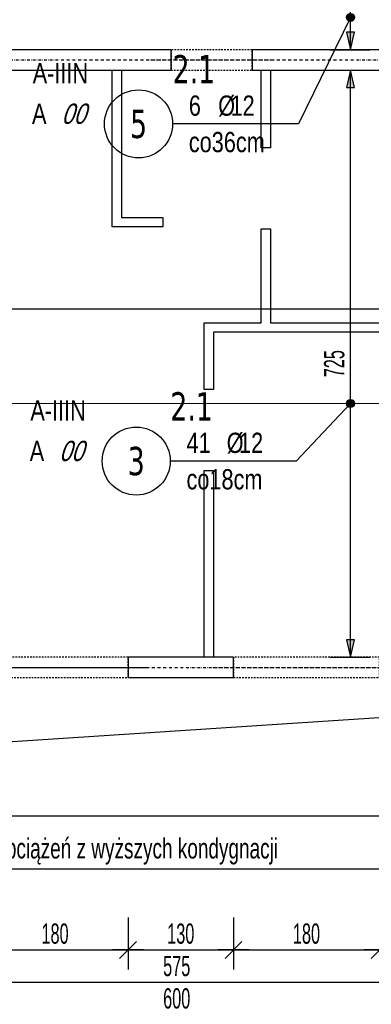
# Model space of a CAD drawing. Header units: millimetres. Extents: x 7622 to 13136, y -11868 to -7450.
# Tile 6 of 19: x 9522 to 9955, y -10394 to -9178. Entities that reach past the tile are written whole.
import ezdxf
from ezdxf.enums import TextEntityAlignment as Align

# ---------------------------------------------------------------- set-up
doc = ezdxf.new("R2010")
doc.units = ezdxf.units.MM
doc.header["$LTSCALE"] = 10
doc.linetypes.add('MO', pattern=[0.7, 0.35, -0.17, 0.01, -0.17])
doc.linetypes.add('MP', pattern=[0.36, 0.2, -0.16])
for name, color, linetype in [('BA_wym', 1, 'Continuous'), ('BD_lpm', 1, 'MP'), ('BD_osm', 1, 'MO'), ('BD_wic', 1, 'Continuous'), ('BD_wig', 3, 'Continuous'), ('BZ_odn', 1, 'Continuous'), ('BZ_opi1', 7, 'Continuous'), ('BZ_opi2', 4, 'Continuous'), ('BZ_P_wid', 3, 'Continuous'), ('BZ_txs', 2, 'Continuous'), ('BZ_wym', 1, 'Continuous')]:
    doc.layers.add(name, color=color, linetype=linetype)
doc.layers.add('BZ_pom', color=6, linetype='Continuous', plot=False)
doc.styles.add('BIKTBG', font='tahoma.ttf', dxfattribs={"width": 0.85})
doc.styles.add('BIKTS', font='bikromsw.shx', dxfattribs={"width": 0.8})
doc.styles.add('BIKWYM', font='bikromsw.shx', dxfattribs={"width": 0.6})
doc.dimstyles.new('BA_KR_100_cm', dxfattribs={"dimtxt": 25, "dimasz": 1.666667, "dimexe": 24, "dimexo": 0, "dimgap": 0, "dimtad": 0, "dimdec": 1, "dimrnd": 0.5, "dimzin": 9, "dimdsep": 46, "dimtxsty": 'BIKWYM', "dimblk": 'WYM-KR', "dimcen": 0, "dimdle": 20, "dimclrd": 256, "dimclre": 256, "dimclrt": 2, "dimadec": 0, "dimazin": 0, "dimtfac": 0.033333, "dimtdec": 1, "dimtmove": 0, "dimatfit": 3, "dimldrblk": 'WYM-KR', "dimfxl": 25, "dimfxlon": 1, "dimtvp": 0.8, "dimtolj": 1, "dimarcsym": 0})
doc.dimstyles.new('BZ_KP_100_cm', dxfattribs={"dimtxt": 25, "dimasz": 1.666667, "dimexe": 24, "dimexo": 0, "dimgap": 0, "dimtad": 0, "dimdec": 1, "dimrnd": 0.5, "dimzin": 9, "dimdsep": 46, "dimtxsty": 'BIKWYM', "dimblk": 'WYM-KR', "dimblk1": 'WYM-KP', "dimblk2": 'WYM-KP', "dimsah": 1, "dimcen": 0, "dimdle": 20, "dimclrd": 256, "dimclre": 256, "dimclrt": 7, "dimadec": 0, "dimazin": 0, "dimtfac": 0.033333, "dimtdec": 1, "dimtmove": 0, "dimatfit": 3, "dimldrblk": 'WYM-KP', "dimfxl": 1, "dimtvp": 0.8, "dimtolj": 1, "dimarcsym": 0})
doc.dimstyles.new('BZ_ST_100_cm', dxfattribs={"dimtxt": 25, "dimasz": 1.666667, "dimexe": 24, "dimexo": 0, "dimgap": 0, "dimtad": 0, "dimdec": 1, "dimrnd": 0.5, "dimdsep": 46, "dimtxsty": 'BIKWYM', "dimblk": 'WYM-ST', "dimcen": 0, "dimdle": 20, "dimclrd": 256, "dimclre": 256, "dimclrt": 7, "dimadec": 0, "dimazin": 0, "dimtfac": 0.033333, "dimtdec": 1, "dimtix": 1, "dimtmove": 2, "dimatfit": 3, "dimldrblk": 'WYM-ST', "dimfxl": 25, "dimfxlon": 1, "dimtvp": 0.8, "dimtolj": 1, "dimtzin": 0, "dimarcsym": 0})

# ---------------------------------------------------------------- blocks, each defined once
blk = doc.blocks.new('WYM-ST')
blk.add_hatch(color=256).paths.add_polyline_path([(-13, 2.88), (0, 0), (-13, -2.88)])
blk.add_lwpolyline([(0, 0), (-13, 2.88), (-13, -2.88), (0, 0)])
blk = doc.blocks.new('WYM-KR')
at = {"linetype": 'ByBlock'}
blk.add_line((11.52, 0), (-11.52, 0), dxfattribs=at)
at = {"color": 7, "linetype": 'ByBlock'}
blk.add_line((6.24, 6.24), (-6.24, -6.24), dxfattribs=at)
blk = doc.blocks.new('*D79')
at = {"layer": 'BA_wym', "lineweight": -2}
for p, q in [((9475.2, -10287), (9475.2, -10351)), ((9655.2, -10287), (9655.2, -10351)), ((9476.9, -10327), (9653.5, -10327))]:
    blk.add_line(p, q, dxfattribs=at)
at = {"layer": 'Defpoints', "color": 0}
for p in [(9475.2, -9990.6), (9655.2, -9990.6), (9655.2, -10327)]:
    blk.add_point(p, dxfattribs=at)
at = {"layer": 'BA_wym', "lineweight": -2, "xscale": 1.666666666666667, "yscale": 1.666666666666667, "zscale": 1.666666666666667, "rotation": 180}
blk.add_blockref('WYM-KR', (9475.2, -10327), dxfattribs=at)
at = {"layer": 'BA_wym', "lineweight": -2, "xscale": 1.666666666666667, "yscale": 1.666666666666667, "zscale": 1.666666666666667}
blk.add_blockref('WYM-KR', (9655.2, -10327), dxfattribs=at)
at = {"layer": 'BA_wym', "color": 2, "insert": (9565.2, -10307), "char_height": 25, "attachment_point": 5, "style": 'BIKWYM'}
blk.add_mtext('\\A1;180', dxfattribs=at)
blk = doc.blocks.new('*D80')
at = {"layer": 'BA_wym', "lineweight": -2}
for p, q in [((9655.2, -10287), (9655.2, -10351)), ((9785.2, -10287), (9785.2, -10351)), ((9656.9, -10327), (9783.5, -10327))]:
    blk.add_line(p, q, dxfattribs=at)
at = {"layer": 'Defpoints', "color": 0}
for p in [(9655.2, -9990.6), (9785.2, -9990.6), (9785.2, -10327)]:
    blk.add_point(p, dxfattribs=at)
at = {"layer": 'BA_wym', "lineweight": -2, "xscale": 1.666666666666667, "yscale": 1.666666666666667, "zscale": 1.666666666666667, "rotation": 180}
blk.add_blockref('WYM-KR', (9655.2, -10327), dxfattribs=at)
at = {"layer": 'BA_wym', "lineweight": -2, "xscale": 1.666666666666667, "yscale": 1.666666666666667, "zscale": 1.666666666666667}
blk.add_blockref('WYM-KR', (9785.2, -10327), dxfattribs=at)
at = {"layer": 'BA_wym', "color": 2, "insert": (9720.2, -10307), "char_height": 25, "attachment_point": 5, "style": 'BIKWYM'}
blk.add_mtext('\\A1;130', dxfattribs=at)
blk = doc.blocks.new('*D81')
at = {"layer": 'BA_wym', "lineweight": -2}
for p, q in [((9785.2, -10287), (9785.2, -10351)), ((9965.2, -10287), (9965.2, -10351)), ((9786.9, -10327), (9963.5, -10327))]:
    blk.add_line(p, q, dxfattribs=at)
at = {"layer": 'Defpoints', "color": 0}
for p in [(9785.2, -9990.6), (9965.2, -9990.6), (9965.2, -10327)]:
    blk.add_point(p, dxfattribs=at)
at = {"layer": 'BA_wym', "lineweight": -2, "xscale": 1.666666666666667, "yscale": 1.666666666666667, "zscale": 1.666666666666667, "rotation": 180}
blk.add_blockref('WYM-KR', (9785.2, -10327), dxfattribs=at)
at = {"layer": 'BA_wym', "lineweight": -2, "xscale": 1.666666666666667, "yscale": 1.666666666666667, "zscale": 1.666666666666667}
blk.add_blockref('WYM-KR', (9965.2, -10327), dxfattribs=at)
at = {"layer": 'BA_wym', "color": 2, "insert": (9875.2, -10307), "char_height": 25, "attachment_point": 5, "style": 'BIKWYM'}
blk.add_mtext('\\A1;180', dxfattribs=at)
blk = doc.blocks.new('*D82')
at = {"layer": 'BA_wym', "lineweight": -2}
for p, q in [((9965.2, -10287), (9965.2, -10351)), ((10002.7, -10287), (10002.7, -10351)), ((9963.5, -10327), (9961.9, -10327)), ((9965.2, -10327), (10002.7, -10327)), ((10004.4, -10327), (10006, -10327))]:
    blk.add_line(p, q, dxfattribs=at)
at = {"layer": 'Defpoints', "color": 0}
for p in [(9965.2, -9990.6), (10002.7, -9989.2), (10002.7, -10327)]:
    blk.add_point(p, dxfattribs=at)
at = {"layer": 'BA_wym', "lineweight": -2, "xscale": 1.666666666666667, "yscale": 1.666666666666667, "zscale": 1.666666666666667}
blk.add_blockref('WYM-KR', (9965.2, -10327), dxfattribs=at)
at = {"layer": 'BA_wym', "lineweight": -2, "xscale": 1.666666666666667, "yscale": 1.666666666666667, "zscale": 1.666666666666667, "rotation": 180}
blk.add_blockref('WYM-KR', (10002.7, -10327), dxfattribs=at)
at = {"layer": 'BA_wym', "color": 2, "insert": (9984, -10307), "char_height": 25, "attachment_point": 5, "style": 'BIKWYM'}
blk.add_mtext('\\A1;37.5', dxfattribs=at)
blk = doc.blocks.new('*D95')
at = {"layer": 'BA_wym', "lineweight": -2}
for p, q in [((9427.7, -10327), (9427.7, -10391)), ((10002.7, -10327), (10002.7, -10391)), ((9429.4, -10367), (10001, -10367))]:
    blk.add_line(p, q, dxfattribs=at)
at = {"layer": 'Defpoints', "color": 0}
for p in [(9427.7, -9965.6), (10002.7, -9965.6), (10002.7, -10367)]:
    blk.add_point(p, dxfattribs=at)
at = {"layer": 'BA_wym', "lineweight": -2, "xscale": 1.666666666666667, "yscale": 1.666666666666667, "zscale": 1.666666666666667, "rotation": 180}
blk.add_blockref('WYM-KR', (9427.7, -10367), dxfattribs=at)
at = {"layer": 'BA_wym', "lineweight": -2, "xscale": 1.666666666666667, "yscale": 1.666666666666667, "zscale": 1.666666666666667}
blk.add_blockref('WYM-KR', (10002.7, -10367), dxfattribs=at)
at = {"layer": 'BA_wym', "color": 2, "insert": (9715.2, -10347), "char_height": 25, "attachment_point": 5, "style": 'BIKWYM'}
blk.add_mtext('\\A1;575', dxfattribs=at)
blk = doc.blocks.new('*D103')
at = {"layer": 'BA_wym', "lineweight": -2}
for p, q in [((9415.2, -10367), (9415.2, -10431)), ((10015.2, -10367), (10015.2, -10431)), ((9416.9, -10407), (10013.5, -10407))]:
    blk.add_line(p, q, dxfattribs=at)
at = {"layer": 'Defpoints', "color": 0}
for p in [(9415.2, -9990.6), (10015.2, -9990.6), (10015.2, -10407)]:
    blk.add_point(p, dxfattribs=at)
at = {"layer": 'BA_wym', "lineweight": -2, "xscale": 1.666666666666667, "yscale": 1.666666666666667, "zscale": 1.666666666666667, "rotation": 180}
blk.add_blockref('WYM-KR', (9415.2, -10407), dxfattribs=at)
at = {"layer": 'BA_wym', "lineweight": -2, "xscale": 1.666666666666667, "yscale": 1.666666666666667, "zscale": 1.666666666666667}
blk.add_blockref('WYM-KR', (10015.2, -10407), dxfattribs=at)
at = {"layer": 'BA_wym', "color": 2, "insert": (9715.2, -10387), "char_height": 25, "attachment_point": 5, "style": 'BIKWYM'}
blk.add_mtext('\\A1;600', dxfattribs=at)
blk = doc.blocks.new('*D109')
at = {"layer": 'BA_wym', "lineweight": -2}
for p, q in [((9415.2, -10407), (9415.2, -10471)), ((10015.2, -10407), (10015.2, -10471)), ((9416.9, -10447), (10013.5, -10447))]:
    blk.add_line(p, q, dxfattribs=at)
at = {"layer": 'Defpoints', "color": 0}
for p in [(9415.2, -10012.7), (10015.2, -10124.6), (10015.2, -10447)]:
    blk.add_point(p, dxfattribs=at)
at = {"layer": 'BA_wym', "lineweight": -2, "xscale": 1.666666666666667, "yscale": 1.666666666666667, "zscale": 1.666666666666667, "rotation": 180}
blk.add_blockref('WYM-KR', (9415.2, -10447), dxfattribs=at)
at = {"layer": 'BA_wym', "lineweight": -2, "xscale": 1.666666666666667, "yscale": 1.666666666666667, "zscale": 1.666666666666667}
blk.add_blockref('WYM-KR', (10015.2, -10447), dxfattribs=at)
at = {"layer": 'BA_wym', "color": 2, "insert": (9715.2, -10427), "char_height": 25, "attachment_point": 5, "style": 'BIKWYM'}
blk.add_mtext('\\A1;600', dxfattribs=at)
blk = doc.blocks.new('*D112')
at = {"layer": 'BA_wym', "lineweight": -2}
for p, q in [((8137.7, -10447), (8137.7, -10511)), ((10692.7, -10447), (10692.7, -10511)), ((8139.4, -10487), (10691, -10487))]:
    blk.add_line(p, q, dxfattribs=at)
at = {"layer": 'Defpoints', "color": 0}
for p in [(8137.7, -10161.6), (10692.7, -10161.6), (10692.7, -10487)]:
    blk.add_point(p, dxfattribs=at)
at = {"layer": 'BA_wym', "lineweight": -2, "xscale": 1.666666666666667, "yscale": 1.666666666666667, "zscale": 1.666666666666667, "rotation": 180}
blk.add_blockref('WYM-KR', (8137.7, -10487), dxfattribs=at)
at = {"layer": 'BA_wym', "lineweight": -2, "xscale": 1.666666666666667, "yscale": 1.666666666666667, "zscale": 1.666666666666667}
blk.add_blockref('WYM-KR', (10692.7, -10487), dxfattribs=at)
at = {"layer": 'BA_wym', "color": 2, "insert": (9415.2, -10467), "char_height": 25, "attachment_point": 5, "style": 'BIKWYM'}
blk.add_mtext('\\A1;2555', dxfattribs=at)
blk = doc.blocks.new('*D114')
at = {"layer": 'BA_wym', "lineweight": -2}
for p, q in [((8112.7, -10487), (8112.7, -10551)), ((10717.7, -10487), (10717.7, -10551)), ((8114.4, -10527), (10716, -10527))]:
    blk.add_line(p, q, dxfattribs=at)
at = {"layer": 'Defpoints', "color": 0}
for p in [(8112.7, -10161.6), (10717.7, -10161.6), (10717.7, -10527)]:
    blk.add_point(p, dxfattribs=at)
at = {"layer": 'BA_wym', "lineweight": -2, "xscale": 1.666666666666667, "yscale": 1.666666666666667, "zscale": 1.666666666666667, "rotation": 180}
blk.add_blockref('WYM-KR', (8112.7, -10527), dxfattribs=at)
at = {"layer": 'BA_wym', "lineweight": -2, "xscale": 1.666666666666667, "yscale": 1.666666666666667, "zscale": 1.666666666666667}
blk.add_blockref('WYM-KR', (10717.7, -10527), dxfattribs=at)
at = {"layer": 'BA_wym', "color": 2, "insert": (9415.2, -10507), "char_height": 25, "attachment_point": 5, "style": 'BIKWYM'}
blk.add_mtext('\\A1;2605', dxfattribs=at)
blk = doc.blocks.new('*D176')
at = {"layer": 'BA_wym', "lineweight": -2}
for p, q in [((9904.5, -9240.6), (9953.5, -9240.6)), ((9929.5, -9963.9), (9929.5, -9242.2)), ((9904.5, -9965.6), (9953.5, -9965.6))]:
    blk.add_line(p, q, dxfattribs=at)
at = {"layer": 'Defpoints', "color": 0}
for p in [(9711.7, -9240.6), (9929.5, -9240.6), (9711.7, -9965.6)]:
    blk.add_point(p, dxfattribs=at)
at = {"layer": 'BA_wym', "lineweight": -2, "xscale": 1.666666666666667, "yscale": 1.666666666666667, "zscale": 1.666666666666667}
for p, rotation in [((9929.5, -9240.6), 90), ((9929.5, -9965.6), 270)]:
    blk.add_blockref('WYM-ST', p, dxfattribs=dict(at, rotation=rotation))
at = {"layer": 'BA_wym', "color": 7, "insert": (9909.5, -9603.1), "char_height": 25, "attachment_point": 5, "rotation": 90, "style": 'BIKWYM'}
blk.add_mtext('\\A1;725', dxfattribs=at)
blk = doc.blocks.new('*D183')
at = {"layer": 'BA_wym', "lineweight": -2}
for p, q in [((9904.5, -9030.6), (9953.5, -9030.6)), ((9929.5, -9213.9), (9929.5, -9032.2)), ((9904.5, -9215.6), (9953.5, -9215.6))]:
    blk.add_line(p, q, dxfattribs=at)
at = {"layer": 'Defpoints', "color": 0}
for p in [(9561.7, -9030.6), (9929.5, -9030.6), (9561.7, -9215.6)]:
    blk.add_point(p, dxfattribs=at)
at = {"layer": 'BA_wym', "lineweight": -2, "xscale": 1.666666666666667, "yscale": 1.666666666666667, "zscale": 1.666666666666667}
for p, rotation in [((9929.5, -9030.6), 90), ((9929.5, -9215.6), 270)]:
    blk.add_blockref('WYM-ST', p, dxfattribs=dict(at, rotation=rotation))
at = {"layer": 'BA_wym', "color": 7, "insert": (9909.5, -9123.1), "char_height": 25, "attachment_point": 5, "rotation": 90, "style": 'BIKWYM'}
blk.add_mtext('\\A1;185', dxfattribs=at)
blk = doc.blocks.new('WYM-KP')
blk.add_hatch(color=256).paths.add_polyline_path([(3, 0, 1), (-3, 0, 1)])
blk.add_circle((0, 0), 3)
blk = doc.blocks.new('bik_BlkOpPret', base_point=(1524.5, 7050.3))
at = {"layer": 'BZ_opi1', "style": 'BIKTS', "width": 0.6}
for tag, p in [('SZTUK', (1533.8, 7057.8)), ('PRZEDR_FI', (1554.7, 7057.8)), ('PRZEKROJ', (1563.3, 7057.8)), ('PRZEDR_L', (1533.8, 7024)), ('DLUGOSC', (1568.6, 7024)), ('UWAGA', (1533.8, 6997.8))]:
    blk.add_attdef(tag, p, '', height=18.8, dxfattribs=at)
at = {"layer": 'BZ_opi2', "style": 'BIKTBG', "width": 0.6}
blk.add_attdef('NUMER', text='', height=26.2, dxfattribs=at).set_placement((1620.8, 7050.3), align=Align.MIDDLE_CENTER)
at = {"layer": 'BZ_pom', "width": 0.6}
for tag, p, height, style in [('POZYCJA', (1589.3, 7087.8), 26.2, 'BIKTBG'), ('GATUNEK', (1630.2, 7087.8), 18.8, 'BIKTS'), ('METODA_L', (1639.1, 7050.3), 18.8, 'BIKTS'), ('EURO_KOD', (1663.7, 7050.3), 18.8, 'BIKTS')]:
    blk.add_attdef(tag, p, '', height=height, dxfattribs=dict(at, style=style))
at = {"layer": 'BZ_wym', "width": 0.6}
for tag, p, height, style, flags in [('PRZEDR_NR', (1533.8, 6969.6), 26.2, 'BIKTBG', 1), ('PRZEDR_SZT', (1533.8, 6941.5), 18.8, 'BIKTS', 1), ('TYP_PRETA', (1533.8, 6913.4), 18.8, 'BIKTS', 3), ('EURO_KOD_SEGMENTY', (1567.6, 6885.3), 18.8, 'BIKTS', 3), ('HAK_1', (1533.8, 6857.1), 18.8, 'BIKTS', 3), ('HAK_2', (1533.8, 6829), 18.8, 'BIKTS', 3), ('ID', (1533.8, 6800.9), 18.8, 'BIKTS', 3), ('ID_C', (1533.8, 6772.8), 18.8, 'BIKTS', 3), ('b_atr_0', (1533.8, 6744.6), 18.8, 'BIKTS', 3)]:
    blk.add_attdef(tag, p, '', height=height, dxfattribs=dict(at, style=style, flags=flags))
blk = doc.blocks.new('*D193')
at = {"layer": 'BA_wym', "lineweight": -2}
for p, q in [((8652.7, -9510.7), (8652.7, -9559.7)), ((10177.7, -9510.7), (10177.7, -9559.7)), ((10176, -9535.7), (8654.4, -9535.7))]:
    blk.add_line(p, q, dxfattribs=at)
at = {"layer": 'Defpoints', "color": 0}
for p in [(8652.7, -9240.6), (10177.7, -9240.6), (8652.7, -9535.7)]:
    blk.add_point(p, dxfattribs=at)
at = {"layer": 'BA_wym', "lineweight": -2, "xscale": 1.666666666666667, "yscale": 1.666666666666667, "zscale": 1.666666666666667, "rotation": 180}
blk.add_blockref('WYM-ST', (8652.7, -9535.7), dxfattribs=at)
at = {"layer": 'BA_wym', "lineweight": -2, "xscale": 1.666666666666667, "yscale": 1.666666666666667, "zscale": 1.666666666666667}
blk.add_blockref('WYM-ST', (10177.7, -9535.7), dxfattribs=at)
at = {"layer": 'BA_wym', "color": 7, "insert": (9469.9, -9515.7), "char_height": 25, "attachment_point": 5, "style": 'BIKWYM'}
blk.add_mtext('\\A1;1525', dxfattribs=at)

msp = doc.modelspace()

# ---------------------------------------------------------------- linework, layer by layer
at = {"layer": 'BD_lpm'}
for points in [[(9708.21, -9240.57), (9808.21, -9240.57), (9808.21, -9215.57), (9708.21, -9215.57)], [(9475.21, -9990.57), (9655.21, -9990.57), (9655.21, -9965.57), (9475.21, -9965.57)], [(9785.21, -9990.57), (9965.21, -9990.57), (9965.21, -9965.57), (9785.21, -9965.57)]]:
    msp.add_lwpolyline(points, close=True, dxfattribs=at)
at = {"layer": 'BD_osm', "color": 5}
for p, q in [((9683.21, -9228.07), (9833.21, -9228.07)), ((9450.21, -9978.07), (9680.21, -9978.07)), ((9760.21, -9978.07), (9990.21, -9978.07))]:
    msp.add_line(p, q, dxfattribs=at)
at = {"layer": 'BD_osm'}
for points in [[(7752.71, -9228.07), (11077.71, -9228.07)], [(7752.71, -9978.07), (11077.71, -9978.07)]]:
    msp.add_lwpolyline(points, dxfattribs=at)
at = {"layer": 'BD_wic', "color": 8}
for points in [[(9647.21, -9240.57), (9647.21, -9422.57), (9698.21, -9422.57), (9698.21, -9434.07), (9635.71, -9434.07), (9635.71, -9240.57)], [(9830.71, -9240.57), (9830.71, -9336.57), (9819.21, -9336.57), (9819.21, -9240.57)], [(10002.71, -9564.06), (9760.71, -9564.06), (9760.71, -9635.06), (9749.21, -9635.06), (9749.21, -9552.56), (9819.21, -9552.56), (9819.21, -9436.57), (9830.71, -9436.57), (9830.71, -9552.56), (10002.71, -9552.56)], [(9749.21, -9965.57), (9749.21, -9735.06), (9760.71, -9735.06), (9760.71, -9965.57)]]:
    msp.add_lwpolyline(points, dxfattribs=at)
at = {"layer": 'BD_wic'}
for points in [[(8112.71, -10161.57), (10717.71, -9990.57)], [(8137.71, -10161.57), (10692.71, -10161.57)]]:
    msp.add_lwpolyline(points, dxfattribs=at)
at = {"layer": 'BD_wig'}
for points in [[(9402.71, -9965.57), (9355.21, -9965.57), (9355.21, -9990.57), (9475.21, -9990.57), (9475.21, -9965.57), (9427.71, -9965.57), (9427.71, -9240.57), (9708.21, -9240.57), (9708.21, -9215.57), (9122.2, -9215.57), (9122.2, -9240.57), (9402.71, -9240.57), (9402.71, -9965.57)], [(9965.21, -9990.57), (10095.2, -9990.57), (10095.2, -9965.57), (10027.71, -9965.57), (10027.71, -9240.57), (10041.71, -9240.57), (10041.71, -9215.57), (9808.21, -9215.57), (9808.21, -9240.57), (10002.71, -9240.57), (10002.71, -9965.57), (9965.21, -9965.57), (9965.21, -9990.57)]]:
    msp.add_lwpolyline(points, dxfattribs=at)
msp.add_lwpolyline([(9655.21, -9990.57), (9785.21, -9990.57), (9785.21, -9965.57), (9655.21, -9965.57)], close=True, dxfattribs=at)
at = {"layer": 'BZ_odn'}
for centre in [(9668.14, -9306.97), (9665.29, -9723.34)]:
    msp.add_circle(centre, 42, dxfattribs=at)
at = {"layer": 'BZ_P_wid', "const_width": 1.2}
msp.add_lwpolyline([(9400.21, -9652.19), (10030.21, -9652.19)], dxfattribs=at)

# ---------------------------------------------------------------- block references
ref = msp.add_blockref('bik_BlkOpPret', (9865.38, -9306.97))
ref.add_attrib('NUMER', '5', dxfattribs={"layer": 'BZ_opi2', "height": 35, "style": 'BIKTBG', "width": 0.8}).set_placement((9668.14, -9306.97), align=Align.MIDDLE_CENTER)
ref.add_attrib('POZYCJA', '2.1', (9710.14, -9256.97), dxfattribs={"layer": 'BZ_pom', "height": 35, "style": 'BIKTBG', "width": 0.8})
ref.add_attrib('SZTUK', '6', (9730.14, -9296.97), dxfattribs={"layer": 'BZ_opi1', "height": 25, "style": 'BIKTS', "width": 0.8})
ref.add_attrib('GATUNEK', 'A-IIIN', (9537.65, -9256.97), dxfattribs={"layer": 'BZ_pom', "height": 25, "style": 'BIKTS', "width": 0.8})
ref.add_attrib('PRZEKROJ', '12', (9781.57, -9296.97), dxfattribs={"layer": 'BZ_opi1', "height": 25, "style": 'BIKTS', "width": 0.8})
ref.add_attrib('UWAGA', 'co36cm', (9730.14, -9341.97), dxfattribs={"layer": 'BZ_opi1', "height": 25, "style": 'BIKTS', "width": 0.8})
ref.add_attrib('METODA_L', 'A', (9536.81, -9306.97), dxfattribs={"layer": 'BZ_pom', "height": 25, "style": 'BIKTS', "width": 0.8})
ref.add_attrib('PRZEDR_FI', '%%c', (9766.33, -9296.97), dxfattribs={"layer": 'BZ_opi1', "height": 25, "style": 'BIKTS', "width": 0.8})
ref.add_attrib('EURO_KOD', '00', (9573, -9306.97), dxfattribs={"layer": 'BZ_pom', "height": 25, "style": 'BIKTS', "oblique": 18, "width": 0.8})
ref = msp.add_blockref('bik_BlkOpPret', (9862.53, -9723.34))
ref.add_attrib('NUMER', '3', dxfattribs={"layer": 'BZ_opi2', "height": 35, "style": 'BIKTBG', "width": 0.8}).set_placement((9665.29, -9723.34), align=Align.MIDDLE_CENTER)
ref.add_attrib('POZYCJA', '2.1', (9707.29, -9673.34), dxfattribs={"layer": 'BZ_pom', "height": 35, "style": 'BIKTBG', "width": 0.8})
ref.add_attrib('SZTUK', '41', (9727.29, -9713.34), dxfattribs={"layer": 'BZ_opi1', "height": 25, "style": 'BIKTS', "width": 0.8})
ref.add_attrib('GATUNEK', 'A-IIIN', (9534.8, -9673.34), dxfattribs={"layer": 'BZ_pom', "height": 25, "style": 'BIKTS', "width": 0.8})
ref.add_attrib('PRZEKROJ', '12', (9792.05, -9713.34), dxfattribs={"layer": 'BZ_opi1', "height": 25, "style": 'BIKTS', "width": 0.8})
ref.add_attrib('UWAGA', 'co18cm', (9727.29, -9758.34), dxfattribs={"layer": 'BZ_opi1', "height": 25, "style": 'BIKTS', "width": 0.8})
ref.add_attrib('METODA_L', 'A', (9533.96, -9723.34), dxfattribs={"layer": 'BZ_pom', "height": 25, "style": 'BIKTS', "width": 0.8})
ref.add_attrib('PRZEDR_FI', '%%c', (9776.82, -9713.34), dxfattribs={"layer": 'BZ_opi1', "height": 25, "style": 'BIKTS', "width": 0.8})
ref.add_attrib('EURO_KOD', '00', (9570.15, -9723.34), dxfattribs={"layer": 'BZ_pom', "height": 25, "style": 'BIKTS', "oblique": 18, "width": 0.8})

# ---------------------------------------------------------------- texts
at = {"layer": 'BZ_txs', "insert": (8852.89, -10189.09), "char_height": 25, "width": 1484.2954, "attachment_point": 1, "style": 'BIKTS'}
msp.add_mtext('{\\W0.7;słupy dekoracyjne, stanowią część balustrady, nie przenoszą obciążeń z wyższych kondygnacji }', dxfattribs=at)

# ---------------------------------------------------------------- dimensions: what is measured, and where the dimension line sits
at = {"layer": 'BA_wym'}
for base, p1, p2, picture, middle in [((9929.46, -9030.57), (9561.73, -9215.57), (9561.73, -9030.57), '*D183', (9909.46, -9123.07)), ((9929.46, -9240.57), (9711.73, -9965.57), (9711.73, -9240.57), '*D176', (9909.46, -9603.07))]:
    dim = msp.add_linear_dim(base=base, p1=p1, p2=p2, angle=90, dimstyle='BZ_ST_100_cm', override={"dimrnd": 1, "dimblk": 'WYM-ST'}, dxfattribs=at)
    dim.commit()
    dim.dimension.update_dxf_attribs({"geometry": picture, "text_midpoint": middle})
for base, p1, p2, dimstyle, override, picture, middle in [((8652.7, -9535.69), (10177.71, -9240.57), (8652.7, -9240.57), 'BZ_ST_100_cm', {"dimrnd": 1, "dimblk": 'WYM-ST'}, '*D193', (9469.89, -9515.69)), ((10002.71, -10327.02), (9965.21, -9990.57), (10002.71, -9989.22), 'BA_KR_100_cm', {"dimblk": 'WYM-KR', "dimatfit": 1, "dimfxl": 40}, '*D82', (9983.96, -10327.02))]:
    dim = msp.add_linear_dim(base=base, p1=p1, p2=p2, dimstyle=dimstyle, override=override, dxfattribs=at)
    dim.commit()
    dim.dimension.update_dxf_attribs({"geometry": picture, "text_midpoint": middle, "dimtype": 160})
for base, p1, p2, override, picture, middle in [((10002.71, -10367.02), (9427.71, -9965.57), (10002.71, -9965.57), {"dimtmove": 1, "dimatfit": 1, "dimfxl": 40}, '*D95', (9715.21, -10347.02)), ((10015.21, -10407.02), (9415.21, -9990.57), (10015.21, -9990.57), {"dimtmove": 1, "dimatfit": 1, "dimfxl": 40}, '*D103', (9715.21, -10387.02)), ((9655.21, -10327.02), (9475.21, -9990.57), (9655.21, -9990.57), {"dimtmove": 1, "dimatfit": 1, "dimfxl": 40}, '*D79', (9565.21, -10307.02)), ((9785.21, -10327.02), (9655.21, -9990.57), (9785.21, -9990.57), {"dimtmove": 1, "dimatfit": 1, "dimfxl": 40}, '*D80', (9720.21, -10307.02)), ((9965.21, -10327.02), (9785.21, -9990.57), (9965.21, -9990.57), {"dimtmove": 1, "dimatfit": 1, "dimfxl": 40}, '*D81', (9875.21, -10307.02)), ((10015.21, -10447.02), (9415.21, -10012.67), (10015.21, -10124.57), {"dimtmove": 1, "dimatfit": 1, "dimfxl": 40}, '*D109', (9715.21, -10427.02)), ((10717.71, -10527.02), (8112.71, -10161.57), (10717.71, -10161.57), {"dimatfit": 1, "dimfxl": 40}, '*D114', (9415.21, -10507.02)), ((10692.71, -10487.02), (8137.71, -10161.57), (10692.71, -10161.57), {"dimtmove": 1, "dimatfit": 1, "dimfxl": 40}, '*D112', (9415.21, -10467.02))]:
    dim = msp.add_linear_dim(base=base, p1=p1, p2=p2, dimstyle='BA_KR_100_cm', override=override, dxfattribs=at)
    dim.commit()
    dim.dimension.update_dxf_attribs({"geometry": picture, "text_midpoint": middle})

# ---------------------------------------------------------------- leaders
at = {"layer": 'BZ_odn'}
for points in [[(9929.46, -9175.55), (9865.38, -9306.97), (9710.14, -9306.97)], [(9929.46, -9652.19), (9862.53, -9723.34), (9707.29, -9723.34)]]:
    msp.add_leader(points, dimstyle='BZ_KP_100_cm', dxfattribs=at)
at = {"layer": 'BZ_odn', "has_arrowhead": 0}
msp.add_leader([(8815.21, -10143.07), (8848.02, -10227.02), (10155.55, -10227.02)], dimstyle='BZ_ST_100_cm', dxfattribs=at)

doc.saveas('drawing.dxf')
